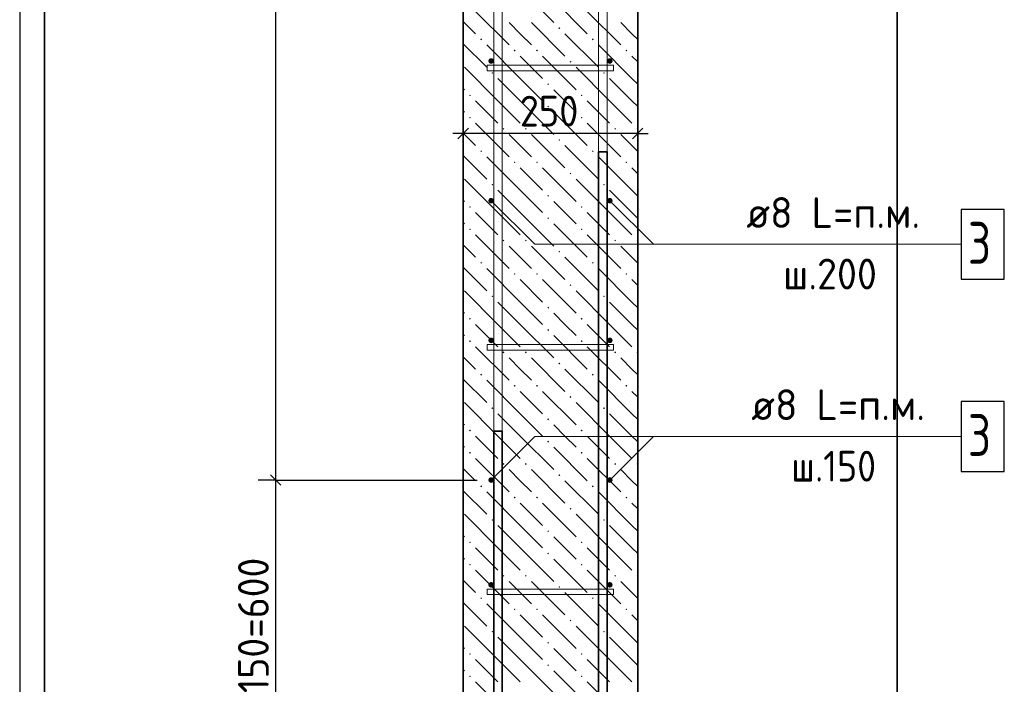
# Model space of a CAD drawing. Header units: millimetres. Extents: x 0 to 42000, y 0 to 29700.
# Tile 5 of 11: x 4518 to 11571, y 12491 to 17249. Entities that reach past the tile are written whole.
import ezdxf

# ---------------------------------------------------------------- set-up
doc = ezdxf.new("R2010")
doc.units = ezdxf.units.MM
for name, color, linetype, lineweight in [('Standard', 7, 'Continuous', 25), ('Выпуски арматуры Г-обр.', 52, 'Continuous', 25), ('ЖБ Стена верхний уровень', 7, 'Continuous', 35), ('Позиционная метка линия выноска', 7, 'Continuous', 13), ('Стена фоновая арматура У1', 7, 'Continuous', 18), ('Стена фоновая арматура Х1', 7, 'Continuous', 35), ('Стена фоновая затяжка С-обр.', 52, 'Continuous', 25)]:
    doc.layers.add(name, color=color, linetype=linetype, lineweight=lineweight)
doc.styles.add('ISOCPEUR', font='txt')

msp = doc.modelspace()

# ---------------------------------------------------------------- hatches: boundary and pattern name
at = {"layer": 'ЖБ Стена верхний уровень', "linetype": 'Continuous', "lineweight": 18, "transparency": 33554687}
for points in [[(8377.3, 17187.9), (8383.8, 17194.4), (8390.3, 17187.9), (8383.8, 17181.4)], [(7817.3, 17107.9), (7823.8, 17114.4), (7830.3, 17107.9), (7823.8, 17101.4)], [(8617.3, 17107.9), (8623.8, 17114.4), (8630.3, 17107.9), (8623.8, 17101.4)], [(8057.3, 17027.9), (8063.8, 17034.4), (8070.3, 17027.9), (8063.8, 17021.4)], [(8217.3, 17027.9), (8223.8, 17034.4), (8230.3, 17027.9), (8223.8, 17021.4)], [(8857.3, 17027.9), (8863.8, 17034.4), (8870.3, 17027.9), (8863.8, 17021.4)], [(8457.3, 16947.9), (8463.8, 16954.4), (8470.3, 16947.9), (8463.8, 16941.4)], [(7897.3, 16867.9), (7903.8, 16874.4), (7910.3, 16867.9), (7903.8, 16861.4)], [(8697.3, 16867.9), (8703.8, 16874.4), (8710.3, 16867.9), (8703.8, 16861.4)], [(8297.3, 16787.9), (8303.8, 16794.4), (8310.3, 16787.9), (8303.8, 16781.4)], [(7737.3, 16707.9), (7743.8, 16714.4), (7750.3, 16707.9), (7743.8, 16701.4)], [(8537.3, 16707.9), (8543.8, 16714.4), (8550.3, 16707.9), (8543.8, 16701.4)], [(8297.3, 16627.9), (8303.8, 16634.4), (8310.3, 16627.9), (8303.8, 16621.4)], [(7737.3, 16547.9), (7743.8, 16554.4), (7750.3, 16547.9), (7743.8, 16541.4)], [(8537.3, 16547.9), (8543.8, 16554.4), (8550.3, 16547.9), (8543.8, 16541.4)], [(7977.3, 16467.9), (7983.8, 16474.4), (7990.3, 16467.9), (7983.8, 16461.4)], [(8137.3, 16467.9), (8143.8, 16474.4), (8150.3, 16467.9), (8143.8, 16461.4)], [(8777.3, 16467.9), (8783.8, 16474.4), (8790.3, 16467.9), (8783.8, 16461.4)], [(8937.3, 16467.9), (8943.8, 16474.4), (8945.3, 16472.8), (8945.3, 16462.9), (8943.8, 16461.4)], [(8377.3, 16387.9), (8383.8, 16394.4), (8390.3, 16387.9), (8383.8, 16381.4)], [(7817.3, 16307.9), (7823.8, 16314.4), (7830.3, 16307.9), (7823.8, 16301.4)], [(8617.3, 16307.9), (8623.8, 16314.4), (8630.3, 16307.9), (8623.8, 16301.4)], [(8057.3, 16227.9), (8063.8, 16234.4), (8070.3, 16227.9), (8063.8, 16221.4)], [(8217.3, 16227.9), (8223.8, 16234.4), (8230.3, 16227.9), (8223.8, 16221.4)], [(8857.3, 16227.9), (8863.8, 16234.4), (8870.3, 16227.9), (8863.8, 16221.4)], [(8457.3, 16147.9), (8463.8, 16154.4), (8470.3, 16147.9), (8463.8, 16141.4)], [(7897.3, 16067.9), (7903.8, 16074.4), (7910.3, 16067.9), (7903.8, 16061.4)], [(8697.3, 16067.9), (8703.8, 16074.4), (8710.3, 16067.9), (8703.8, 16061.4)], [(8297.3, 15987.9), (8303.8, 15994.4), (8310.3, 15987.9), (8303.8, 15981.4)], [(7737.3, 15907.9), (7743.8, 15914.4), (7750.3, 15907.9), (7743.8, 15901.4)], [(8537.3, 15907.9), (8543.8, 15914.4), (8550.3, 15907.9), (8543.8, 15901.4)], [(8297.3, 15827.9), (8303.8, 15834.4), (8310.3, 15827.9), (8303.8, 15821.4)], [(7737.3, 15747.9), (7743.8, 15754.4), (7750.3, 15747.9), (7743.8, 15741.4)], [(8537.3, 15747.9), (8543.8, 15754.4), (8550.3, 15747.9), (8543.8, 15741.4)], [(7977.3, 15667.9), (7983.8, 15674.4), (7990.3, 15667.9), (7983.8, 15661.4)], [(8137.3, 15667.9), (8143.8, 15674.4), (8150.3, 15667.9), (8143.8, 15661.4)], [(8777.3, 15667.9), (8783.8, 15674.4), (8790.3, 15667.9), (8783.8, 15661.4)], [(8937.3, 15667.9), (8943.8, 15674.4), (8945.3, 15672.8), (8945.3, 15662.9), (8943.8, 15661.4)], [(8377.3, 15587.9), (8383.8, 15594.4), (8390.3, 15587.9), (8383.8, 15581.4)], [(7817.3, 15507.9), (7823.8, 15514.4), (7830.3, 15507.9), (7823.8, 15501.4)], [(8617.3, 15507.9), (8623.8, 15514.4), (8630.3, 15507.9), (8623.8, 15501.4)], [(8057.3, 15427.9), (8063.8, 15434.4), (8070.3, 15427.9), (8063.8, 15421.4)], [(8217.3, 15427.9), (8223.8, 15434.4), (8230.3, 15427.9), (8223.8, 15421.4)], [(8857.3, 15427.9), (8863.8, 15434.4), (8870.3, 15427.9), (8863.8, 15421.4)], [(8457.3, 15347.9), (8463.8, 15354.4), (8470.3, 15347.9), (8463.8, 15341.4)], [(7897.3, 15267.9), (7903.8, 15274.4), (7910.3, 15267.9), (7903.8, 15261.4)], [(8697.3, 15267.9), (8703.8, 15274.4), (8710.3, 15267.9), (8703.8, 15261.4)], [(8297.3, 15187.9), (8303.8, 15194.4), (8310.3, 15187.9), (8303.8, 15181.4)], [(7737.3, 15107.9), (7743.8, 15114.4), (7750.3, 15107.9), (7743.8, 15101.4)], [(8537.3, 15107.9), (8543.8, 15114.4), (8550.3, 15107.9), (8543.8, 15101.4)], [(8297.3, 15027.9), (8303.8, 15034.4), (8310.3, 15027.9), (8303.8, 15021.4)], [(7737.3, 14947.9), (7743.8, 14954.4), (7750.3, 14947.9), (7743.8, 14941.4)], [(8537.3, 14947.9), (8543.8, 14954.4), (8550.3, 14947.9), (8543.8, 14941.4)], [(7977.3, 14867.9), (7983.8, 14874.4), (7990.3, 14867.9), (7983.8, 14861.4)], [(8137.3, 14867.9), (8143.8, 14874.4), (8150.3, 14867.9), (8143.8, 14861.4)], [(8777.3, 14867.9), (8783.8, 14874.4), (8790.3, 14867.9), (8783.8, 14861.4)], [(8937.3, 14867.9), (8943.8, 14874.4), (8945.3, 14872.8), (8945.3, 14862.9), (8943.8, 14861.4)], [(8377.3, 14787.9), (8383.8, 14794.4), (8390.3, 14787.9), (8383.8, 14781.4)], [(7817.3, 14707.9), (7823.8, 14714.4), (7830.3, 14707.9), (7823.8, 14701.4)], [(8617.3, 14707.9), (8623.8, 14714.4), (8630.3, 14707.9), (8623.8, 14701.4)], [(8057.3, 14627.9), (8063.8, 14634.4), (8070.3, 14627.9), (8063.8, 14621.4)], [(8217.3, 14627.9), (8223.8, 14634.4), (8230.3, 14627.9), (8223.8, 14621.4)], [(8857.3, 14627.9), (8863.8, 14634.4), (8870.3, 14627.9), (8863.8, 14621.4)], [(8457.3, 14547.9), (8463.8, 14554.4), (8470.3, 14547.9), (8463.8, 14541.4)], [(7897.3, 14467.9), (7903.8, 14474.4), (7910.3, 14467.9), (7903.8, 14461.4)], [(8697.3, 14467.9), (8703.8, 14474.4), (8710.3, 14467.9), (8703.8, 14461.4)], [(8297.3, 14387.9), (8303.8, 14394.4), (8310.3, 14387.9), (8303.8, 14381.4)], [(7737.3, 14307.9), (7743.8, 14314.4), (7750.3, 14307.9), (7743.8, 14301.4)], [(8537.3, 14307.9), (8543.8, 14314.4), (8550.3, 14307.9), (8543.8, 14301.4)], [(8297.3, 14227.9), (8303.8, 14234.4), (8310.3, 14227.9), (8303.8, 14221.4)], [(7737.3, 14147.9), (7743.8, 14154.4), (7750.3, 14147.9), (7743.8, 14141.4)], [(8537.3, 14147.9), (8543.8, 14154.4), (8550.3, 14147.9), (8543.8, 14141.4)], [(7977.3, 14067.9), (7983.8, 14074.4), (7990.3, 14067.9), (7983.8, 14061.4)], [(8137.3, 14067.9), (8143.8, 14074.4), (8150.3, 14067.9), (8143.8, 14061.4)], [(8777.3, 14067.9), (8783.8, 14074.4), (8790.3, 14067.9), (8783.8, 14061.4)], [(8937.3, 14067.9), (8943.8, 14074.4), (8945.3, 14072.8), (8945.3, 14062.9), (8943.8, 14061.4)], [(8377.3, 13987.9), (8383.8, 13994.4), (8390.3, 13987.9), (8383.8, 13981.4)], [(7817.3, 13907.9), (7823.8, 13914.4), (7830.3, 13907.9), (7823.8, 13901.4)], [(8617.3, 13907.9), (8623.8, 13914.4), (8630.3, 13907.9), (8623.8, 13901.4)], [(8057.3, 13827.9), (8063.8, 13834.4), (8070.3, 13827.9), (8063.8, 13821.4)], [(8217.3, 13827.9), (8223.8, 13834.4), (8230.3, 13827.9), (8223.8, 13821.4)], [(8857.3, 13827.9), (8863.8, 13834.4), (8870.3, 13827.9), (8863.8, 13821.4)], [(8457.3, 13747.9), (8463.8, 13754.4), (8470.3, 13747.9), (8463.8, 13741.4)], [(7897.3, 13667.9), (7903.8, 13674.4), (7910.3, 13667.9), (7903.8, 13661.4)], [(8697.3, 13667.9), (8703.8, 13674.4), (8710.3, 13667.9), (8703.8, 13661.4)], [(8297.3, 13587.9), (8303.8, 13594.4), (8310.3, 13587.9), (8303.8, 13581.4)], [(7737.3, 13507.9), (7743.8, 13514.4), (7750.3, 13507.9), (7743.8, 13501.4)], [(8537.3, 13507.9), (8543.8, 13514.4), (8550.3, 13507.9), (8543.8, 13501.4)], [(8297.3, 13427.9), (8303.8, 13434.4), (8310.3, 13427.9), (8303.8, 13421.4)], [(7737.3, 13347.9), (7743.8, 13354.4), (7750.3, 13347.9), (7743.8, 13341.4)], [(8537.3, 13347.9), (8543.8, 13354.4), (8550.3, 13347.9), (8543.8, 13341.4)], [(7977.3, 13267.9), (7983.8, 13274.4), (7990.3, 13267.9), (7983.8, 13261.4)], [(8137.3, 13267.9), (8143.8, 13274.4), (8150.3, 13267.9), (8143.8, 13261.4)], [(8777.3, 13267.9), (8783.8, 13274.4), (8790.3, 13267.9), (8783.8, 13261.4)], [(8937.3, 13267.9), (8943.8, 13274.4), (8945.3, 13272.8), (8945.3, 13262.9), (8943.8, 13261.4)], [(8377.3, 13187.9), (8383.8, 13194.4), (8390.3, 13187.9), (8383.8, 13181.4)], [(7817.3, 13107.9), (7823.8, 13114.4), (7830.3, 13107.9), (7823.8, 13101.4)], [(8617.3, 13107.9), (8623.8, 13114.4), (8630.3, 13107.9), (8623.8, 13101.4)], [(8057.3, 13027.9), (8063.8, 13034.4), (8070.3, 13027.9), (8063.8, 13021.4)], [(8217.3, 13027.9), (8223.8, 13034.4), (8230.3, 13027.9), (8223.8, 13021.4)], [(8857.3, 13027.9), (8863.8, 13034.4), (8870.3, 13027.9), (8863.8, 13021.4)], [(8457.3, 12947.9), (8463.8, 12954.4), (8470.3, 12947.9), (8463.8, 12941.4)], [(7897.3, 12867.9), (7903.8, 12874.4), (7910.3, 12867.9), (7903.8, 12861.4)], [(8697.3, 12867.9), (8703.8, 12874.4), (8710.3, 12867.9), (8703.8, 12861.4)], [(8297.3, 12787.9), (8303.8, 12794.4), (8310.3, 12787.9), (8303.8, 12781.4)], [(7737.3, 12707.9), (7743.8, 12714.4), (7750.3, 12707.9), (7743.8, 12701.4)], [(8537.3, 12707.9), (8543.8, 12714.4), (8550.3, 12707.9), (8543.8, 12701.4)], [(8297.3, 12627.9), (8303.8, 12634.4), (8310.3, 12627.9), (8303.8, 12621.4)], [(7737.3, 12547.9), (7743.8, 12554.4), (7750.3, 12547.9), (7743.8, 12541.4)], [(8537.3, 12547.9), (8543.8, 12554.4), (8550.3, 12547.9), (8543.8, 12541.4)]]:
    msp.add_hatch(color=7, dxfattribs=at).paths.add_polyline_path(points, flags=16)
at = {"layer": 'Стена фоновая арматура У1', "linetype": 'Continuous', "lineweight": 13, "transparency": 33554687}
for points in [[(7915.4, 16953.2), (7913.8, 16960.9), (7909.5, 16967.4), (7903, 16971.7), (7895.4, 16973.2), (7887.7, 16971.7), (7881.2, 16967.4), (7876.9, 16960.9), (7875.4, 16953.2), (7876.9, 16945.6), (7881.2, 16939.1), (7887.7, 16934.8), (7895.4, 16933.2), (7903, 16934.8), (7909.5, 16939.1), (7913.8, 16945.6)], [(8765.4, 16953.2), (8763.8, 16960.9), (8759.5, 16967.4), (8753, 16971.7), (8745.3, 16973.2), (8737.7, 16971.7), (8731.2, 16967.4), (8726.9, 16960.9), (8725.4, 16953.2), (8726.9, 16945.6), (8731.2, 16939.1), (8737.7, 16934.8), (8745.3, 16933.2), (8753, 16934.8), (8759.5, 16939.1), (8763.8, 16945.6)], [(7915.4, 15953.2), (7913.8, 15960.9), (7909.5, 15967.4), (7903, 15971.7), (7895.4, 15973.2), (7887.7, 15971.7), (7881.2, 15967.4), (7876.9, 15960.9), (7875.4, 15953.2), (7876.9, 15945.6), (7881.2, 15939.1), (7887.7, 15934.8), (7895.4, 15933.2), (7903, 15934.8), (7909.5, 15939.1), (7913.8, 15945.6)], [(8765.4, 15953.2), (8763.8, 15960.9), (8759.5, 15967.4), (8753, 15971.7), (8745.3, 15973.2), (8737.7, 15971.7), (8731.2, 15967.4), (8726.9, 15960.9), (8725.4, 15953.2), (8726.9, 15945.6), (8731.2, 15939.1), (8737.7, 15934.8), (8745.3, 15933.2), (8753, 15934.8), (8759.5, 15939.1), (8763.8, 15945.6)], [(7915.4, 14953.2), (7913.8, 14960.9), (7909.5, 14967.4), (7903, 14971.7), (7895.4, 14973.2), (7887.7, 14971.7), (7881.2, 14967.4), (7876.9, 14960.9), (7875.4, 14953.2), (7876.9, 14945.6), (7881.2, 14939.1), (7887.7, 14934.8), (7895.4, 14933.2), (7903, 14934.8), (7909.5, 14939.1), (7913.8, 14945.6)], [(8765.4, 14953.2), (8763.8, 14960.9), (8759.5, 14967.4), (8753, 14971.7), (8745.3, 14973.2), (8737.7, 14971.7), (8731.2, 14967.4), (8726.9, 14960.9), (8725.4, 14953.2), (8726.9, 14945.6), (8731.2, 14939.1), (8737.7, 14934.8), (8745.3, 14933.2), (8753, 14934.8), (8759.5, 14939.1), (8763.8, 14945.6)], [(7915.4, 13953.2), (7913.8, 13960.9), (7909.5, 13967.4), (7903, 13971.7), (7895.4, 13973.2), (7887.7, 13971.7), (7881.2, 13967.4), (7876.9, 13960.9), (7875.4, 13953.2), (7876.9, 13945.6), (7881.2, 13939.1), (7887.7, 13934.8), (7895.4, 13933.2), (7903, 13934.8), (7909.5, 13939.1), (7913.8, 13945.6)], [(8765.4, 13953.2), (8763.8, 13960.9), (8759.5, 13967.4), (8753, 13971.7), (8745.3, 13973.2), (8737.7, 13971.7), (8731.2, 13967.4), (8726.9, 13960.9), (8725.4, 13953.2), (8726.9, 13945.6), (8731.2, 13939.1), (8737.7, 13934.8), (8745.3, 13933.2), (8753, 13934.8), (8759.5, 13939.1), (8763.8, 13945.6)], [(7915.4, 13203.2), (7913.8, 13210.9), (7909.5, 13217.4), (7903, 13221.7), (7895.4, 13223.2), (7887.7, 13221.7), (7881.2, 13217.4), (7876.9, 13210.9), (7875.4, 13203.2), (7876.9, 13195.6), (7881.2, 13189.1), (7887.7, 13184.8), (7895.4, 13183.2), (7903, 13184.8), (7909.5, 13189.1), (7913.8, 13195.6)], [(8765.4, 13203.2), (8763.8, 13210.9), (8759.5, 13217.4), (8753, 13221.7), (8745.3, 13223.2), (8737.7, 13221.7), (8731.2, 13217.4), (8726.9, 13210.9), (8725.4, 13203.2), (8726.9, 13195.6), (8731.2, 13189.1), (8737.7, 13184.8), (8745.3, 13183.2), (8753, 13184.8), (8759.5, 13189.1), (8763.8, 13195.6)]]:
    msp.add_hatch(color=7, dxfattribs=at).paths.add_polyline_path(points)

# ---------------------------------------------------------------- linework, layer by layer
at = {"layer": 'Standard', "color": 7, "linetype": 'Continuous', "lineweight": -3, "transparency": 33554687}
for p, q in [((4518.2, 25003.2), (4518.2, 11303.2)), ((6352.3, 13953.2), (6352.3, 23953.2)), ((7695.4, 16434.1), (7695.4, 16559.2)), ((8945.3, 16434.1), (8945.3, 16559.2)), ((7695.4, 16434.1), (7620.4, 16434.1)), ((7695.4, 16434.1), (7695.4, 16309.2)), ((7695.4, 16434.1), (7695.4, 16434.1)), ((8945.3, 16434.1), (7695.4, 16434.1)), ((8945.3, 16434.1), (8945.3, 16309.2)), ((8945.3, 16434.1), (8945.3, 16434.1)), ((8945.3, 16434.1), (9020.4, 16434.1)), ((6352.3, 13953.2), (6227.3, 13953.2)), ((6352.3, 13953.2), (6477.3, 13953.2)), ((6352.3, 11703.2), (6352.3, 13953.2))]:
    msp.add_line(p, q, dxfattribs=at)
at = {"layer": 'Standard', "color": 7, "linetype": 'Continuous', "lineweight": 25, "transparency": 33554687}
for p, q in [((7732.9, 16471.7), (7657.9, 16396.7)), ((8982.8, 16471.7), (8907.9, 16396.7)), ((6389.8, 13915.7), (6314.8, 13990.7))]:
    msp.add_line(p, q, dxfattribs=at)
at = {"layer": 'Standard', "color": 254, "linetype": 'Continuous', "lineweight": 35, "true_color": 0xc4c4ff, "transparency": 33554687}
msp.add_lwpolyline([(4695.4, 8803.2), (10803.4, 8803.2), (10803.4, 26503.2), (4695.4, 26503.2), (4695.4, 8803.2)], dxfattribs=at)
at = {"layer": 'Standard', "color": 7, "linetype": 'Continuous', "lineweight": -3, "transparency": 33554687}
msp.add_lwpolyline([(6352.3, 13953.2), (7715.6, 13953.2), (7715.6, 13953.2), (7795.4, 13953.2)], dxfattribs=at)
at = {"layer": 'Выпуски арматуры Г-обр.', "color": 7, "linetype": 'Continuous', "lineweight": 35, "transparency": 33554687}
for points in [[(8725.3, 16303.2), (8725.3, 9928.2), (8729.3, 9900), (8738.7, 9871.5), (8753.3, 9845.3), (8771.1, 9824), (8792.4, 9806.2), (8818.6, 9791.6), (8847.1, 9782.2), (8875.3, 9778.2), (9700.4, 9778.2), (9700.4, 9718.2), (8871.2, 9718.2), (8833.5, 9723.5), (8794.3, 9736.4), (8758.2, 9756.6), (8728.5, 9781.4), (8703.7, 9811.1), (8683.5, 9847.2), (8670.6, 9886.4), (8665.4, 9924.1), (8665.4, 16303.2), (8725.3, 16303.2)], [(7975.3, 14303.2), (7975.3, 9924.1), (7970.1, 9886.4), (7957.2, 9847.2), (7937, 9811.1), (7912.2, 9781.4), (7882.5, 9756.6), (7846.4, 9736.4), (7807.2, 9723.5), (7769.5, 9718.2), (6940.4, 9718.2), (6940.4, 9778.2), (7765.4, 9778.2), (7793.6, 9782.2), (7822.1, 9791.6), (7848.3, 9806.2), (7869.6, 9824), (7887.4, 9845.3), (7902, 9871.5), (7911.4, 9900), (7915.4, 9928.2), (7915.4, 14303.2), (7975.3, 14303.2)]]:
    msp.add_lwpolyline(points, dxfattribs=at)
at = {"layer": 'ЖБ Стена верхний уровень', "color": 7, "linetype": 'Continuous', "lineweight": 35, "transparency": 33554687}
for p, q in [((7695.4, 25003.2), (7695.4, 11303.2)), ((8945.3, 11303.2), (8945.3, 25003.2))]:
    msp.add_line(p, q, dxfattribs=at)
at = {"layer": 'ЖБ Стена верхний уровень', "color": 9, "linetype": 'Continuous', "lineweight": 18, "true_color": 0xc7c7c7, "transparency": 33554687}
for p, q in [((8103.8, 17467.9), (8343.8, 17227.9)), ((8343.8, 17387.9), (8583.8, 17147.9)), ((7783.8, 17307.9), (8023.8, 17067.9)), ((8583.8, 17307.9), (8823.8, 17067.9)), ((7695.4, 17236.3), (7783.8, 17147.9)), ((8103.8, 17147.9), (8023.8, 17227.9)), ((8183.8, 17227.9), (8423.8, 16987.9)), ((8903.8, 17147.9), (8823.8, 17227.9)), ((8183.8, 17067.9), (8103.8, 17147.9)), ((8423.8, 17147.9), (8663.8, 16907.9)), ((8945.3, 17106.3), (8903.8, 17147.9)), ((7695.4, 17076.3), (7863.8, 16907.9)), ((8103.8, 16827.9), (7863.8, 17067.9)), ((8903.8, 16827.9), (8663.8, 17067.9)), ((8103.8, 16987.9), (8263.8, 16827.9)), ((8263.8, 16987.9), (8503.8, 16747.9)), ((8903.8, 16987.9), (8945.3, 16946.3)), ((7943.8, 16667.9), (7703.8, 16907.9)), ((8743.8, 16667.9), (8503.8, 16907.9)), ((7943.8, 16827.9), (8103.8, 16667.9)), ((8103.8, 16827.9), (8263.8, 16667.9)), ((8743.8, 16827.9), (8903.8, 16667.9)), ((8903.8, 16827.9), (8945.3, 16786.3)), ((7695.4, 16756.3), (7703.8, 16747.9)), ((8423.8, 16667.9), (8343.8, 16747.9)), ((7783.8, 16667.9), (7943.8, 16507.9)), ((7943.8, 16667.9), (8103.8, 16507.9)), ((8103.8, 16667.9), (8343.8, 16427.9)), ((8503.8, 16587.9), (8423.8, 16667.9)), ((8583.8, 16667.9), (8743.8, 16507.9)), ((8743.8, 16667.9), (8903.8, 16507.9)), ((8903.8, 16667.9), (8945.3, 16626.3)), ((7703.8, 16587.9), (7695.4, 16596.3)), ((8343.8, 16587.9), (8583.8, 16347.9)), ((7783.8, 16507.9), (8023.8, 16267.9)), ((8583.8, 16507.9), (8823.8, 16267.9)), ((7695.4, 16436.3), (7783.8, 16347.9)), ((8103.8, 16347.9), (8023.8, 16427.9)), ((8183.8, 16427.9), (8423.8, 16187.9)), ((8903.8, 16347.9), (8823.8, 16427.9)), ((8183.8, 16267.9), (8103.8, 16347.9)), ((8423.8, 16347.9), (8663.8, 16107.9)), ((8945.3, 16306.3), (8903.8, 16347.9)), ((7695.4, 16276.3), (7863.8, 16107.9)), ((8103.8, 16027.9), (7863.8, 16267.9)), ((8903.8, 16027.9), (8663.8, 16267.9)), ((8103.8, 16187.9), (8263.8, 16027.9)), ((8263.8, 16187.9), (8503.8, 15947.9)), ((8903.8, 16187.9), (8945.3, 16146.3)), ((7943.8, 15867.9), (7703.8, 16107.9)), ((8743.8, 15867.9), (8503.8, 16107.9)), ((7943.8, 16027.9), (8103.8, 15867.9)), ((8103.8, 16027.9), (8263.8, 15867.9)), ((8743.8, 16027.9), (8903.8, 15867.9)), ((8903.8, 16027.9), (8945.3, 15986.3)), ((7695.4, 15956.3), (7703.8, 15947.9)), ((8423.8, 15867.9), (8343.8, 15947.9)), ((7783.8, 15867.9), (7943.8, 15707.9)), ((7943.8, 15867.9), (8103.8, 15707.9)), ((8103.8, 15867.9), (8343.8, 15627.9)), ((8503.8, 15787.9), (8423.8, 15867.9)), ((8583.8, 15867.9), (8743.8, 15707.9)), ((8743.8, 15867.9), (8903.8, 15707.9)), ((8903.8, 15867.9), (8945.3, 15826.3)), ((7703.8, 15787.9), (7695.4, 15796.3)), ((8343.8, 15787.9), (8583.8, 15547.9)), ((7783.8, 15707.9), (8023.8, 15467.9)), ((8583.8, 15707.9), (8823.8, 15467.9)), ((7695.4, 15636.3), (7783.8, 15547.9)), ((8103.8, 15547.9), (8023.8, 15627.9)), ((8183.8, 15627.9), (8423.8, 15387.9)), ((8903.8, 15547.9), (8823.8, 15627.9)), ((8183.8, 15467.9), (8103.8, 15547.9)), ((8423.8, 15547.9), (8663.8, 15307.9)), ((8945.3, 15506.3), (8903.8, 15547.9)), ((7695.4, 15476.3), (7863.8, 15307.9)), ((8103.8, 15227.9), (7863.8, 15467.9)), ((8903.8, 15227.9), (8663.8, 15467.9)), ((8103.8, 15387.9), (8263.8, 15227.9)), ((8263.8, 15387.9), (8503.8, 15147.9)), ((8903.8, 15387.9), (8945.3, 15346.3)), ((7943.8, 15067.9), (7703.8, 15307.9)), ((8743.8, 15067.9), (8503.8, 15307.9)), ((7943.8, 15227.9), (8103.8, 15067.9)), ((8103.8, 15227.9), (8263.8, 15067.9)), ((8743.8, 15227.9), (8903.8, 15067.9)), ((8903.8, 15227.9), (8945.3, 15186.3)), ((7695.4, 15156.3), (7703.8, 15147.9)), ((8423.8, 15067.9), (8343.8, 15147.9)), ((7783.8, 15067.9), (7943.8, 14907.9)), ((7943.8, 15067.9), (8103.8, 14907.9)), ((8103.8, 15067.9), (8343.8, 14827.9)), ((8503.8, 14987.9), (8423.8, 15067.9)), ((8583.8, 15067.9), (8743.8, 14907.9)), ((8743.8, 15067.9), (8903.8, 14907.9)), ((8903.8, 15067.9), (8945.3, 15026.3)), ((7703.8, 14987.9), (7695.4, 14996.3)), ((8343.8, 14987.9), (8583.8, 14747.9)), ((7783.8, 14907.9), (8023.8, 14667.9)), ((8583.8, 14907.9), (8823.8, 14667.9)), ((7695.4, 14836.3), (7783.8, 14747.9)), ((8103.8, 14747.9), (8023.8, 14827.9)), ((8183.8, 14827.9), (8423.8, 14587.9)), ((8903.8, 14747.9), (8823.8, 14827.9)), ((8183.8, 14667.9), (8103.8, 14747.9)), ((8423.8, 14747.9), (8663.8, 14507.9)), ((8945.3, 14706.3), (8903.8, 14747.9)), ((7695.4, 14676.3), (7863.8, 14507.9)), ((8103.8, 14427.9), (7863.8, 14667.9)), ((8903.8, 14427.9), (8663.8, 14667.9)), ((8103.8, 14587.9), (8263.8, 14427.9)), ((8263.8, 14587.9), (8503.8, 14347.9)), ((8903.8, 14587.9), (8945.3, 14546.3)), ((7943.8, 14267.9), (7703.8, 14507.9)), ((8743.8, 14267.9), (8503.8, 14507.9)), ((7943.8, 14427.9), (8103.8, 14267.9)), ((8103.8, 14427.9), (8263.8, 14267.9)), ((8743.8, 14427.9), (8903.8, 14267.9)), ((8903.8, 14427.9), (8945.3, 14386.3)), ((7695.4, 14356.3), (7703.8, 14347.9)), ((8423.8, 14267.9), (8343.8, 14347.9)), ((7783.8, 14267.9), (7943.8, 14107.9)), ((7943.8, 14267.9), (8103.8, 14107.9)), ((8103.8, 14267.9), (8343.8, 14027.9)), ((8503.8, 14187.9), (8423.8, 14267.9)), ((8583.8, 14267.9), (8743.8, 14107.9)), ((8743.8, 14267.9), (8903.8, 14107.9)), ((8903.8, 14267.9), (8945.3, 14226.3)), ((7703.8, 14187.9), (7695.4, 14196.3)), ((8343.8, 14187.9), (8583.8, 13947.9)), ((7783.8, 14107.9), (8023.8, 13867.9)), ((8583.8, 14107.9), (8823.8, 13867.9)), ((7695.4, 14036.3), (7783.8, 13947.9)), ((8103.8, 13947.9), (8023.8, 14027.9)), ((8183.8, 14027.9), (8423.8, 13787.9)), ((8903.8, 13947.9), (8823.8, 14027.9)), ((8183.8, 13867.9), (8103.8, 13947.9)), ((8423.8, 13947.9), (8663.8, 13707.9)), ((8945.3, 13906.3), (8903.8, 13947.9)), ((7695.4, 13876.3), (7863.8, 13707.9)), ((8103.8, 13627.9), (7863.8, 13867.9)), ((8903.8, 13627.9), (8663.8, 13867.9)), ((8103.8, 13787.9), (8263.8, 13627.9)), ((8263.8, 13787.9), (8503.8, 13547.9)), ((8903.8, 13787.9), (8945.3, 13746.3)), ((7943.8, 13467.9), (7703.8, 13707.9)), ((8743.8, 13467.9), (8503.8, 13707.9)), ((7943.8, 13627.9), (8103.8, 13467.9)), ((8103.8, 13627.9), (8263.8, 13467.9)), ((8743.8, 13627.9), (8903.8, 13467.9)), ((8903.8, 13627.9), (8945.3, 13586.3)), ((7695.4, 13556.3), (7703.8, 13547.9)), ((8423.8, 13467.9), (8343.8, 13547.9)), ((7783.8, 13467.9), (7943.8, 13307.9)), ((7943.8, 13467.9), (8103.8, 13307.9)), ((8103.8, 13467.9), (8343.8, 13227.9)), ((8503.8, 13387.9), (8423.8, 13467.9)), ((8583.8, 13467.9), (8743.8, 13307.9)), ((8743.8, 13467.9), (8903.8, 13307.9)), ((8903.8, 13467.9), (8945.3, 13426.3)), ((7703.8, 13387.9), (7695.4, 13396.3)), ((8343.8, 13387.9), (8583.8, 13147.9)), ((7783.8, 13307.9), (8023.8, 13067.9)), ((8583.8, 13307.9), (8823.8, 13067.9)), ((7695.4, 13236.3), (7783.8, 13147.9)), ((8103.8, 13147.9), (8023.8, 13227.9)), ((8183.8, 13227.9), (8423.8, 12987.9)), ((8903.8, 13147.9), (8823.8, 13227.9)), ((8183.8, 13067.9), (8103.8, 13147.9)), ((8423.8, 13147.9), (8663.8, 12907.9)), ((8945.3, 13106.3), (8903.8, 13147.9)), ((7695.4, 13076.3), (7863.8, 12907.9)), ((8103.8, 12827.9), (7863.8, 13067.9)), ((8903.8, 12827.9), (8663.8, 13067.9)), ((8103.8, 12987.9), (8263.8, 12827.9)), ((8263.8, 12987.9), (8503.8, 12747.9)), ((8903.8, 12987.9), (8945.3, 12946.3)), ((7943.8, 12667.9), (7703.8, 12907.9)), ((8743.8, 12667.9), (8503.8, 12907.9)), ((7943.8, 12827.9), (8103.8, 12667.9)), ((8103.8, 12827.9), (8263.8, 12667.9)), ((8743.8, 12827.9), (8903.8, 12667.9)), ((8903.8, 12827.9), (8945.3, 12786.3)), ((7695.4, 12756.3), (7703.8, 12747.9)), ((8423.8, 12667.9), (8343.8, 12747.9)), ((7783.8, 12667.9), (7943.8, 12507.9)), ((7943.8, 12667.9), (8103.8, 12507.9)), ((8103.8, 12667.9), (8343.8, 12427.9)), ((8503.8, 12587.9), (8423.8, 12667.9)), ((8583.8, 12667.9), (8743.8, 12507.9)), ((8743.8, 12667.9), (8903.8, 12507.9)), ((8903.8, 12667.9), (8945.3, 12626.3)), ((7703.8, 12587.9), (7695.4, 12596.3)), ((8343.8, 12587.9), (8583.8, 12347.9)), ((7783.8, 12507.9), (8023.8, 12267.9)), ((8583.8, 12507.9), (8823.8, 12267.9))]:
    msp.add_line(p, q, dxfattribs=at)
at = {"layer": 'Позиционная метка линия выноска', "color": 7, "linetype": 'Continuous', "lineweight": 13, "transparency": 33554687}
for points in [[(11261.2, 15641.1), (8207.5, 15641.1), (7895.4, 15953.2)], [(11261.2, 15641.1), (9057.5, 15641.1), (8745.3, 15953.2)], [(11261.2, 14265.4), (8207.5, 14265.4), (7895.4, 13953.2)], [(11261.2, 14265.4), (9057.5, 14265.4), (8745.3, 13953.2)]]:
    msp.add_lwpolyline(points, dxfattribs=at)
at = {"layer": 'Стена фоновая арматура У1', "color": 7, "linetype": 'Continuous', "lineweight": 25, "transparency": 33554687}
for points in [[(11261.2, 15391.1), (11571.2, 15391.1), (11571.2, 15891.1), (11261.2, 15891.1), (11261.2, 15391.1)], [(11261.2, 14015.4), (11571.2, 14015.4), (11571.2, 14515.4), (11261.2, 14515.4), (11261.2, 14015.4)]]:
    msp.add_lwpolyline(points, dxfattribs=at)
at = {"layer": 'Стена фоновая арматура Х1', "color": 7, "linetype": 'Continuous', "lineweight": 18, "transparency": 33554687}
for points in [[(8665.4, 11303.2), (8665.4, 25484), (8661.6, 25511.1), (8652.5, 25538.6), (8638.4, 25563.8), (8621.3, 25584.2), (8600.9, 25601.3), (8575.7, 25615.4), (8548.2, 25624.5), (8521.1, 25628.2), (6165.4, 25628.2), (6165.4, 25688.2), (8525.3, 25688.2), (8561.9, 25683.2), (8600, 25670.6), (8635, 25650.9), (8663.9, 25626.8), (8688.1, 25597.9), (8707.7, 25562.9), (8720.3, 25524.8), (8725.4, 25488.2), (8725.3, 11303.2), (8665.4, 11303.2)], [(7915.4, 11303.2), (7915.4, 25384), (7911.6, 25411.1), (7902.5, 25438.6), (7888.4, 25463.8), (7871.3, 25484.2), (7850.9, 25501.3), (7825.7, 25515.4), (7798.2, 25524.5), (7771.1, 25528.2), (5315.4, 25528.2), (5315.4, 25588.2), (7775.3, 25588.2), (7811.9, 25583.2), (7850, 25570.6), (7885.1, 25550.9), (7913.9, 25526.8), (7938.1, 25497.9), (7957.7, 25462.9), (7970.3, 25424.8), (7975.4, 25388.2), (7975.4, 11303.2), (7915.4, 11303.2)]]:
    msp.add_lwpolyline(points, dxfattribs=at)
at = {"layer": 'Стена фоновая затяжка С-обр.', "color": 98, "linetype": 'Continuous', "lineweight": 13, "true_color": 0x005000, "transparency": 33554687}
for points in [[(8772.9, 16883.2), (7867.9, 16883.2), (7867.9, 16923.2), (8772.9, 16923.2), (8772.9, 16883.2)], [(8772.9, 14883.2), (7867.9, 14883.2), (7867.9, 14923.2), (8772.9, 14923.2), (8772.9, 14883.2)], [(8772.9, 13133.2), (7867.9, 13133.2), (7867.9, 13173.2), (8772.9, 13173.2), (8772.9, 13133.2)]]:
    msp.add_lwpolyline(points, dxfattribs=at)

# ---------------------------------------------------------------- texts
at = {"layer": 'Standard', "color": 7, "linetype": 'Continuous', "lineweight": 25, "transparency": 33554687, "insert": (8100.4, 16484.2), "char_height": 220, "width": 561.988, "attachment_point": 7, "style": 'ISOCPEUR'}
msp.add_mtext('\\W0.91;250', dxfattribs=at)
at = {"layer": 'Standard', "color": 7, "linetype": 'Continuous', "lineweight": 25, "transparency": 33554687, "insert": (6302.3, 12157.2), "char_height": 220, "width": 1466.324, "attachment_point": 7, "rotation": 90, "style": 'ISOCPEUR'}
msp.add_mtext('\\W0.94;4х150=600', dxfattribs=at)
at = {"layer": 'Стена фоновая арматура У1', "color": 7, "linetype": 'Continuous', "lineweight": 13, "transparency": 33554687, "attachment_point": 7, "style": 'ISOCPEUR'}
for s, insert, char_height, width in [('\\W0.97;ø8 L=п.м. ', (9723.2, 15758.4), 220, 1491.878), ('\\W0.78;3', (11311.2, 15501.1), 300, 326.397), ('\\W0.95;ш.200 ', (9987.2, 15318.4), 220, 962.129), ('\\W0.97;ø8 L=п.м. ', (9758.2, 14382.8), 220, 1491.864), ('\\W0.78;3', (11311.2, 14125.4), 300, 326.397), ('\\W0.90;ш.150 ', (10044.2, 13942.7), 220, 912.9)]:
    msp.add_mtext(s, dxfattribs=dict(at, insert=insert, char_height=char_height, width=width))

doc.saveas('drawing.dxf')
